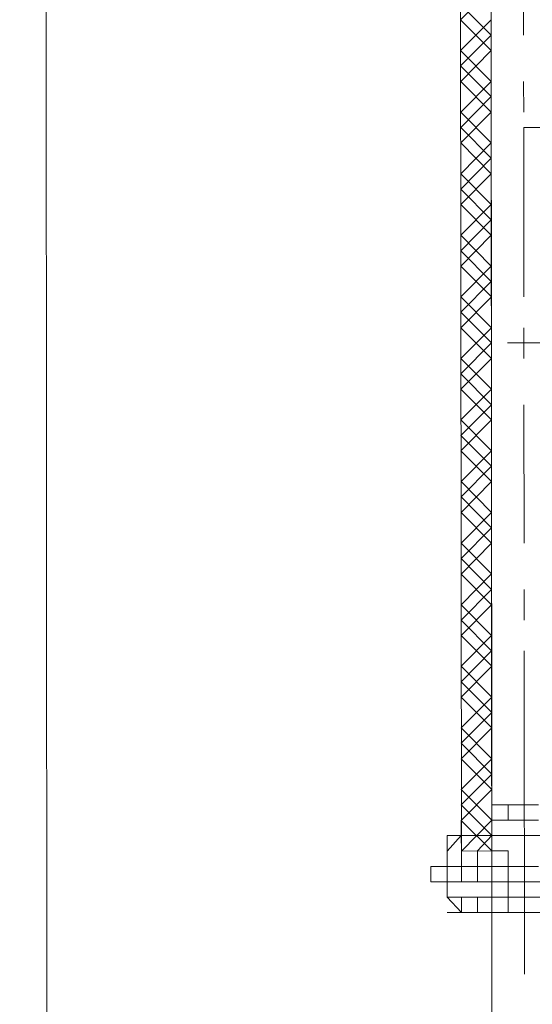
# Model space of a CAD drawing. Header units: inches. Extents: x -5850 to 5646, y 8947 to 13007.
# Tile 93 of 256: x -4173 to -4159, y 10562 to 10589. Entities that reach past the tile are written whole.
import ezdxf

# ---------------------------------------------------------------- set-up
doc = ezdxf.new("R2010")
doc.units = ezdxf.units.IN
doc.header["$MEASUREMENT"] = 0
doc.layers.add('at_Entity', color=7, linetype='Continuous')

msp = doc.modelspace()

# ---------------------------------------------------------------- linework, layer by layer
at = {"layer": 'at_Entity', "color": 7, "lineweight": 20}
for p, q in [((-4172.764, 11398.21), (-4171.962, 10500.19)), ((-4159.85, 10612.56), (-4159.828, 10587.639)), ((-4160.645, 10566.096), (-4160.67, 10593.973)), ((-4159.81, 10567.363), (-4159.833, 10593.132)), ((-4159.81, 10567.363), (-4159.833, 10592.708)), ((-4159.828, 10587.639), (-4159.784, 10537.797)), ((-4158.934, 10585.95), (-4157.261, 10585.951)), ((-4158.934, 10585.95), (-4158.933, 10584.684)), ((-4159.81, 10567.363), (-4159.81, 10567.787)), ((-4159.81, 10567.363), (-4159.81, 10567.787)), ((-4159.81, 10567.363), (-4159.81, 10567.787)), ((-4159.81, 10567.363), (-4159.81, 10567.787)), ((-4159.809, 10566.097), (-4159.81, 10567.363)), ((-4159.809, 10566.097), (-4159.81, 10567.363)), ((-4159.81, 10567.363), (-4159.364, 10567.363)), ((-4159.81, 10566.939), (-4159.81, 10567.363)), ((-4159.364, 10567.363), (-4158.527, 10567.364)), ((-4159.364, 10566.94), (-4159.364, 10567.363)), ((-4160.646, 10566.52), (-4160.646, 10566.938)), ((-4159.81, 10566.939), (-4159.364, 10566.94)), ((-4159.809, 10566.097), (-4159.81, 10566.939)), ((-4159.364, 10566.94), (-4158.527, 10566.94)), ((-4161.036, 10566.52), (-4161.036, 10566.096)), ((-4161.036, 10566.096), (-4161.036, 10566.52)), ((-4160.646, 10566.52), (-4161.036, 10566.52)), ((-4161.035, 10565.672), (-4161.036, 10566.52)), ((-4160.646, 10566.52), (-4160.645, 10566.096)), ((-4159.809, 10566.097), (-4159.809, 10566.521)), ((-4159.809, 10566.097), (-4159.809, 10566.521)), ((-4159.809, 10566.097), (-4159.809, 10566.521)), ((-4159.809, 10566.097), (-4159.809, 10566.521)), ((-4159.809, 10566.097), (-4159.809, 10566.521)), ((-4161.035, 10565.248), (-4161.036, 10566.096)), ((-4161.036, 10566.096), (-4161.035, 10565.248)), ((-4159.809, 10566.097), (-4160.645, 10566.096)), ((-4160.645, 10566.096), (-4160.645, 10565.249)), ((-4159.809, 10565.673), (-4159.809, 10566.097)), ((-4159.362, 10565.674), (-4159.363, 10566.098)), ((-4161.035, 10565.672), (-4161.481, 10565.672)), ((-4161.481, 10565.672), (-4161.481, 10565.248)), ((-4161.481, 10565.248), (-4161.481, 10565.672)), ((-4161.481, 10565.672), (-4161.035, 10565.672)), ((-4160.645, 10565.673), (-4161.035, 10565.672)), ((-4161.035, 10565.672), (-4161.035, 10565.248)), ((-4160.645, 10565.249), (-4160.645, 10565.673)), ((-4160.199, 10565.673), (-4160.645, 10565.673)), ((-4160.645, 10565.673), (-4160.645, 10565.249)), ((-4159.809, 10565.673), (-4160.199, 10565.673)), ((-4159.809, 10565.673), (-4158.526, 10565.674)), ((-4159.808, 10565.25), (-4159.809, 10565.673)), ((-4159.362, 10565.25), (-4159.362, 10565.674)), ((-4159.362, 10565.674), (-4159.362, 10565.25)), ((-4161.035, 10565.248), (-4161.481, 10565.248)), ((-4161.035, 10565.248), (-4161.481, 10565.248)), ((-4160.645, 10565.249), (-4161.035, 10565.248)), ((-4160.645, 10565.249), (-4161.035, 10565.248)), ((-4161.035, 10564.83), (-4161.035, 10565.248)), ((-4161.035, 10565.248), (-4161.035, 10564.83)), ((-4160.198, 10565.249), (-4160.645, 10565.249)), ((-4159.808, 10565.25), (-4160.198, 10565.249)), ((-4159.808, 10565.25), (-4158.079, 10565.251)), ((-4158.079, 10565.251), (-4159.808, 10565.25)), ((-4159.808, 10565.25), (-4159.362, 10565.25)), ((-4159.808, 10565.25), (-4159.808, 10564.831)), ((-4159.362, 10565.25), (-4159.362, 10564.832)), ((-4161.035, 10564.83), (-4160.198, 10564.831)), ((-4160.644, 10564.407), (-4161.035, 10564.83)), ((-4160.198, 10564.831), (-4159.808, 10564.831)), ((-4158.079, 10564.833), (-4159.808, 10564.831)), ((-4159.807, 10564.407), (-4159.808, 10564.831)), ((-4159.361, 10564.408), (-4159.362, 10564.832)), ((-4159.362, 10564.832), (-4159.361, 10564.408)), ((-4160.198, 10564.407), (-4160.644, 10564.407)), ((-4160.198, 10564.407), (-4159.807, 10564.407)), ((-4159.361, 10564.408), (-4158.525, 10564.409)), ((-4158.525, 10564.409), (-4159.361, 10564.408)), ((-4158.525, 10564.409), (-4159.361, 10564.408))]:
    msp.add_line(p, q, dxfattribs=at)
at = {"layer": 'at_Entity', "color": 3, "lineweight": 20}
for p, q in [((-4158.937, 10588.482), (-4158.94, 10592.709)), ((-4160.666, 10588.904), (-4159.83, 10589.752)), ((-4160.666, 10589.328), (-4159.829, 10588.481)), ((-4160.666, 10588.904), (-4159.829, 10588.063)), ((-4160.665, 10588.062), (-4159.829, 10588.905)), ((-4160.665, 10587.638), (-4159.829, 10588.481)), ((-4160.665, 10588.062), (-4159.828, 10587.215)), ((-4160.664, 10587.214), (-4159.829, 10588.063)), ((-4160.665, 10587.638), (-4159.827, 10586.797)), ((-4160.664, 10587.214), (-4159.827, 10586.373)), ((-4160.663, 10586.372), (-4159.828, 10587.215)), ((-4158.935, 10586.374), (-4158.936, 10587.216)), ((-4160.663, 10585.948), (-4159.827, 10586.797)), ((-4160.663, 10585.525), (-4159.827, 10586.373)), ((-4160.663, 10586.372), (-4159.826, 10585.525)), ((-4160.663, 10585.948), (-4159.826, 10585.107)), ((-4160.663, 10585.525), (-4159.825, 10584.683)), ((-4160.662, 10584.683), (-4159.826, 10585.525)), ((-4158.93, 10581.305), (-4158.934, 10585.526)), ((-4160.662, 10584.259), (-4159.826, 10585.107)), ((-4160.662, 10584.683), (-4159.825, 10583.836)), ((-4160.661, 10583.835), (-4159.825, 10584.683)), ((-4160.662, 10584.259), (-4159.824, 10583.412)), ((-4160.661, 10583.835), (-4159.824, 10582.994)), ((-4160.66, 10582.993), (-4159.825, 10583.836)), ((-4160.66, 10582.569), (-4159.824, 10583.412)), ((-4160.66, 10582.145), (-4159.824, 10582.994)), ((-4160.66, 10582.993), (-4159.823, 10582.146)), ((-4160.66, 10582.569), (-4159.823, 10581.728)), ((-4160.66, 10582.145), (-4159.822, 10581.304)), ((-4160.659, 10581.303), (-4159.823, 10582.146)), ((-4160.659, 10580.879), (-4159.823, 10581.728)), ((-4160.659, 10581.303), (-4159.822, 10580.456)), ((-4160.658, 10580.456), (-4159.822, 10581.304)), ((-4160.659, 10580.879), (-4159.821, 10580.038)), ((-4160.658, 10580.456), (-4159.821, 10579.614)), ((-4160.657, 10579.614), (-4159.822, 10580.456)), ((-4158.929, 10579.615), (-4158.929, 10580.457)), ((-4160.657, 10579.19), (-4159.821, 10580.038)), ((-4144.598, 10580.052), (-4159.375, 10580.039)), ((-4160.657, 10579.614), (-4159.82, 10578.767)), ((-4160.657, 10578.766), (-4159.821, 10579.614)), ((-4160.657, 10579.19), (-4159.82, 10578.343)), ((-4160.657, 10578.766), (-4159.819, 10577.925)), ((-4160.656, 10577.924), (-4159.82, 10578.767)), ((-4160.656, 10577.5), (-4159.82, 10578.343)), ((-4158.924, 10574.546), (-4158.928, 10578.344)), ((-4160.656, 10577.924), (-4159.819, 10577.077)), ((-4160.655, 10577.076), (-4159.819, 10577.925)), ((-4160.656, 10577.5), (-4159.818, 10576.659)), ((-4160.655, 10577.076), (-4159.818, 10576.235)), ((-4160.654, 10576.234), (-4159.819, 10577.077)), ((-4160.654, 10575.811), (-4159.818, 10576.659)), ((-4160.654, 10575.387), (-4159.818, 10576.235)), ((-4160.654, 10576.234), (-4159.817, 10575.387)), ((-4160.654, 10575.811), (-4159.817, 10574.969)), ((-4160.654, 10575.387), (-4159.816, 10574.545)), ((-4160.653, 10574.545), (-4159.817, 10575.387)), ((-4160.653, 10574.121), (-4159.817, 10574.969)), ((-4160.653, 10574.545), (-4159.816, 10573.698)), ((-4160.652, 10573.697), (-4159.816, 10574.545)), ((-4160.653, 10574.121), (-4159.815, 10573.274)), ((-4160.652, 10573.697), (-4159.815, 10572.856)), ((-4160.651, 10572.855), (-4159.816, 10573.698)), ((-4160.651, 10572.431), (-4159.815, 10573.274)), ((-4158.922, 10572.433), (-4158.923, 10573.275)), ((-4160.651, 10572.007), (-4159.815, 10572.856)), ((-4160.651, 10572.855), (-4159.814, 10572.008)), ((-4160.651, 10572.431), (-4159.814, 10571.59)), ((-4160.651, 10572.007), (-4159.813, 10571.166)), ((-4160.65, 10571.165), (-4159.814, 10572.008)), ((-4160.65, 10570.742), (-4159.814, 10571.59)), ((-4158.918, 10567.364), (-4158.922, 10571.591)), ((-4160.65, 10571.165), (-4159.813, 10570.318)), ((-4160.649, 10570.318), (-4159.813, 10571.166)), ((-4160.65, 10570.742), (-4159.812, 10569.9)), ((-4160.649, 10570.318), (-4159.812, 10569.476)), ((-4160.648, 10569.476), (-4159.813, 10570.318)), ((-4160.648, 10569.052), (-4159.812, 10569.9)), ((-4160.648, 10569.476), (-4159.811, 10568.629)), ((-4160.648, 10568.628), (-4159.812, 10569.476)), ((-4160.648, 10569.052), (-4159.811, 10568.205)), ((-4160.648, 10568.628), (-4159.81, 10567.787)), ((-4160.647, 10567.786), (-4159.811, 10568.629)), ((-4160.646, 10567.362), (-4159.811, 10568.205)), ((-4160.647, 10567.786), (-4159.81, 10566.939)), ((-4160.646, 10566.938), (-4159.81, 10567.787)), ((-4159.81, 10567.363), (-4159.81, 10567.787)), ((-4160.646, 10567.362), (-4159.809, 10566.521)), ((-4159.81, 10566.939), (-4159.81, 10567.363)), ((-4158.917, 10566.098), (-4158.918, 10567.364)), ((-4160.646, 10566.938), (-4159.809, 10566.097)), ((-4160.645, 10566.096), (-4159.81, 10566.939)), ((-4159.809, 10566.521), (-4159.81, 10566.939)), ((-4161.036, 10566.52), (-4156.798, 10566.524)), ((-4161.036, 10566.096), (-4160.646, 10566.52)), ((-4160.646, 10566.52), (-4159.809, 10566.521)), ((-4160.199, 10566.097), (-4159.809, 10566.521)), ((-4159.809, 10566.097), (-4159.809, 10566.521)), ((-4159.809, 10566.521), (-4159.809, 10566.097)), ((-4161.036, 10566.096), (-4161.035, 10564.83)), ((-4161.035, 10564.83), (-4161.036, 10566.096)), ((-4160.645, 10566.096), (-4160.199, 10566.097)), ((-4160.199, 10565.673), (-4160.199, 10566.097)), ((-4159.809, 10566.097), (-4159.363, 10566.098)), ((-4159.363, 10566.098), (-4159.362, 10564.832)), ((-4158.914, 10562.719), (-4158.917, 10566.098)), ((-4160.198, 10565.249), (-4160.199, 10565.673)), ((-4160.198, 10565.249), (-4160.199, 10565.673)), ((-4160.199, 10565.673), (-4159.809, 10565.673)), ((-4159.809, 10565.673), (-4160.199, 10565.673)), ((-4160.644, 10564.831), (-4161.035, 10564.83)), ((-4160.644, 10564.407), (-4160.644, 10564.831)), ((-4159.362, 10564.832), (-4160.198, 10564.831)), ((-4160.198, 10564.831), (-4160.198, 10564.407)), ((-4159.361, 10564.408), (-4159.362, 10564.832)), ((-4161.034, 10564.406), (-4156.796, 10564.41)), ((-4160.198, 10564.407), (-4160.644, 10564.407))]:
    msp.add_line(p, q, dxfattribs=at)

doc.saveas('drawing.dxf')
